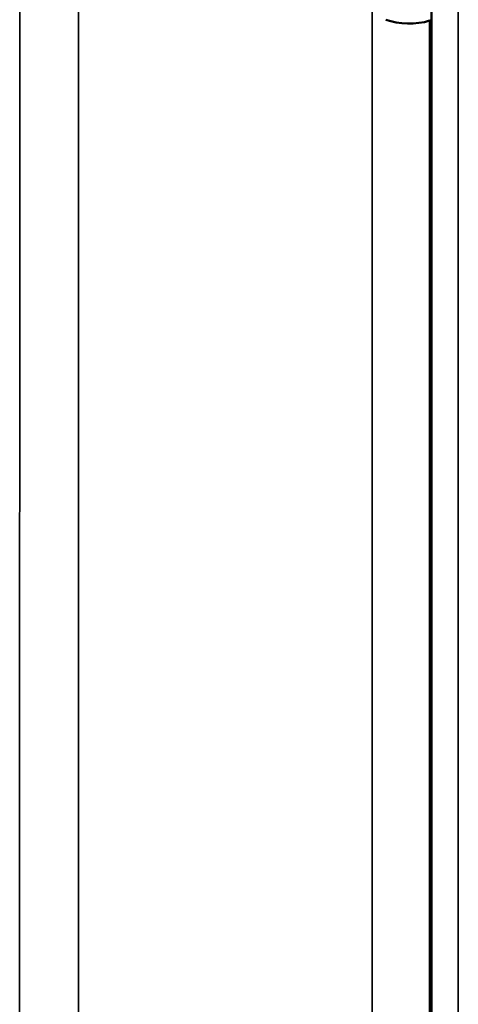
# Model space of a CAD drawing. Header units: millimetres. Extents: x 38 to 2514, y 38 to 1622.
# Tile 20 of 244: x 371.43 to 377.41, y 337.92 to 351.32. Entities that reach past the tile are written whole.
import ezdxf

# ---------------------------------------------------------------- set-up
doc = ezdxf.new("R2010")
doc.units = ezdxf.units.MM
doc.header["$LTSCALE"] = 7.692308
doc.layers.add('Visible (ISO)', color=7, linetype='Continuous', lineweight=50)
doc.layers.add('Visible Narrow (ISO)', color=7, linetype='Continuous', lineweight=35)

msp = doc.modelspace()

# ---------------------------------------------------------------- linework, layer by layer
at = {"layer": 'Visible (ISO)'}
msp.add_line((377.039, 439.766), (377.039, 316.331), dxfattribs=at)
for centre, major_axis, start_param in [((376.736, 351.613), (-0.6, 0), 1.012647), ((399.808, 326.263), (49, 0), 2.054057)]:
    msp.add_ellipse(centre, major_axis=major_axis, ratio=0.57735, start_param=start_param, end_param=2.054599, dxfattribs=at)
at = {"layer": 'Visible Narrow (ISO)'}
for p, q in [((372.233, 438.636), (372.233, 318.202)), ((377.405, 438.569), (377.405, 316.421)), ((376.231, 316.125), (376.231, 437.24)), ((371.433, 436.868), (371.432, 318.664)), ((377.015, 316.325), (377.015, 351.307))]:
    msp.add_line(p, q, dxfattribs=at)

doc.saveas('drawing.dxf')
